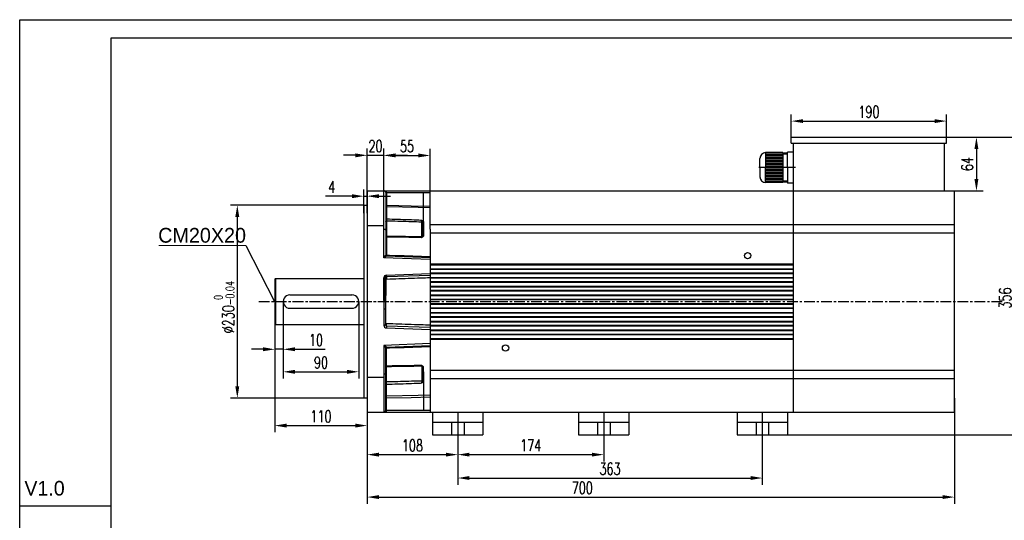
# Model space of a CAD drawing. Header units: inches. Extents: x -11650 to 8431, y -15911 to -4411.
# Tile 6 of 17: x -9479 to -8305, y -15212 to -14615. Entities that reach past the tile are written whole.
import ezdxf

# ---------------------------------------------------------------- set-up
doc = ezdxf.new("R2010")
doc.units = ezdxf.units.IN
doc.header["$MEASUREMENT"] = 0
doc.linetypes.add('CENTERX2', pattern=[20.32, 12.7, -2.54, 2.54, -2.54])
doc.layers.add('1', color=1, linetype='Continuous')
doc.layers.add('尺寸线', color=7, linetype='Continuous')
doc.layers.add('实线', color=7, linetype='Continuous', lineweight=30)
doc.styles.add('SLDTEXTSTYLE0', font='txt')
doc.styles.add('wldj', font='txt.shx', dxfattribs={"width": 0.7, "bigfont": 'INTECAD.SHX'})
doc.dimstyles.new('半径标注', dxfattribs={"dimscale": 4, "dimtxt": 3.5, "dimasz": 3.5, "dimexe": 2, "dimexo": 0, "dimgap": 1, "dimtad": 1, "dimdec": 3, "dimdsep": 46, "dimtxsty": 'wldj', "dimcen": 0.09, "dimclrd": 1, "dimclre": 1, "dimclrt": 3, "dimazin": 2, "dimtfac": 0.7, "dimtdec": 3, "dimtmove": 0, "dimatfit": 3, "dimfxl": 1, "dimtzin": 0, "dimarcsym": 0})

# ---------------------------------------------------------------- blocks, each defined once
blk = doc.blocks.new('*D57')
at = {"color": 1, "lineweight": -2}
for p, q in [((-8364.8, -15066.7), (-8364.8, -15192.7)), ((-9064.8, -15074.8), (-9064.8, -15192.7)), ((-9050.8, -15184.7), (-8378.8, -15184.7))]:
    blk.add_line(p, q, dxfattribs=at)
at = {"color": 1}
for points in [[(-9050.8, -15182.4), (-9050.8, -15187), (-9064.8, -15184.7)], [(-8378.8, -15187), (-8378.8, -15182.4), (-8364.8, -15184.7)]]:
    blk.add_solid(points, dxfattribs=at)
at = {"layer": 'Defpoints', "color": 0}
for p in [(-8364.8, -15066.7), (-9064.8, -15074.8), (-8364.8, -15184.7)]:
    blk.add_point(p, dxfattribs=at)
at = {"color": 3, "insert": (-8808.4, -15173.7), "char_height": 14, "attachment_point": 5, "style": 'wldj'}
blk.add_mtext('700', dxfattribs=at)
blk = doc.blocks.new('*D58')
at = {"color": 1, "lineweight": -2}
for p, q in [((-8956.8, -15110.6), (-8956.8, -15170)), ((-8593.8, -15110.6), (-8593.8, -15170)), ((-8942.8, -15162), (-8607.8, -15162))]:
    blk.add_line(p, q, dxfattribs=at)
at = {"color": 1}
for points in [[(-8942.8, -15159.6), (-8942.8, -15164.3), (-8956.8, -15162)], [(-8607.8, -15164.3), (-8607.8, -15159.6), (-8593.8, -15162)]]:
    blk.add_solid(points, dxfattribs=at)
at = {"layer": 'Defpoints', "color": 0}
for p in [(-8956.8, -15110.6), (-8593.8, -15110.6), (-8593.8, -15162)]:
    blk.add_point(p, dxfattribs=at)
at = {"color": 3, "insert": (-8775.3, -15151), "char_height": 14, "attachment_point": 5, "style": 'wldj'}
blk.add_mtext('363', dxfattribs=at)
blk = doc.blocks.new('*D59')
at = {"color": 1, "lineweight": -2}
for p, q in [((-9044.8, -14819.6), (-9044.8, -14769.4)), ((-8989.8, -14819.6), (-8989.8, -14769.4)), ((-9030.8, -14777.4), (-9003.8, -14777.4))]:
    blk.add_line(p, q, dxfattribs=at)
at = {"color": 1}
for points in [[(-9030.8, -14775), (-9030.8, -14779.7), (-9044.8, -14777.4)], [(-9003.8, -14779.7), (-9003.8, -14775), (-8989.8, -14777.4)]]:
    blk.add_solid(points, dxfattribs=at)
at = {"layer": 'Defpoints', "color": 0}
for p in [(-8989.8, -14777.4), (-9044.8, -14819.6), (-8989.8, -14819.6)]:
    blk.add_point(p, dxfattribs=at)
at = {"color": 3, "insert": (-9017.3, -14766.4), "char_height": 14, "attachment_point": 5, "style": 'wldj'}
blk.add_mtext('55', dxfattribs=at)
blk = doc.blocks.new('*D60')
at = {"color": 1, "lineweight": -2}
for p, q in [((-9068.8, -14846.1), (-9068.8, -14817.9)), ((-9064.8, -14846.1), (-9064.8, -14817.9)), ((-9082.8, -14825.9), (-9114.5, -14825.9)), ((-9068.8, -14825.9), (-9064.8, -14825.9)), ((-9050.8, -14825.9), (-9036.8, -14825.9))]:
    blk.add_line(p, q, dxfattribs=at)
at = {"color": 1}
for points in [[(-9082.8, -14828.3), (-9082.8, -14823.6), (-9068.8, -14825.9)], [(-9050.8, -14823.6), (-9050.8, -14828.3), (-9064.8, -14825.9)]]:
    blk.add_solid(points, dxfattribs=at)
at = {"layer": 'Defpoints', "color": 0}
for p in [(-9064.8, -14825.9), (-9068.8, -14846.1), (-9064.8, -14846.1)]:
    blk.add_point(p, dxfattribs=at)
at = {"color": 3, "insert": (-9107, -14814.9), "char_height": 14, "attachment_point": 5, "style": 'wldj'}
blk.add_mtext('4', dxfattribs=at)
blk = doc.blocks.new('*D61')
at = {"color": 1, "lineweight": -2}
for p, q in [((-9174.8, -14951.6), (-9174.8, -15107.5)), ((-9064.8, -14951.6), (-9064.8, -15107.5)), ((-9160.8, -15099.5), (-9078.8, -15099.5))]:
    blk.add_line(p, q, dxfattribs=at)
at = {"color": 1}
for points in [[(-9160.8, -15097.1), (-9160.8, -15101.8), (-9174.8, -15099.5)], [(-9078.8, -15101.8), (-9078.8, -15097.1), (-9064.8, -15099.5)]]:
    blk.add_solid(points, dxfattribs=at)
at = {"layer": 'Defpoints', "color": 0}
for p in [(-9174.8, -14951.6), (-9064.8, -14951.6), (-9064.8, -15099.5)]:
    blk.add_point(p, dxfattribs=at)
at = {"color": 3, "insert": (-9119.8, -15088.5), "char_height": 14, "attachment_point": 5, "style": 'wldj'}
blk.add_mtext('110', dxfattribs=at)
blk = doc.blocks.new('*D53')
at = {"color": 1, "lineweight": -2}
for p, q in [((-9164.8, -14951.6), (-9164.8, -15043.3)), ((-9074.8, -14951.6), (-9074.8, -15043.3)), ((-9150.8, -15035.3), (-9088.8, -15035.3))]:
    blk.add_line(p, q, dxfattribs=at)
at = {"color": 1}
for points in [[(-9150.8, -15033), (-9150.8, -15037.7), (-9164.8, -15035.3)], [(-9088.8, -15037.7), (-9088.8, -15033), (-9074.8, -15035.3)]]:
    blk.add_solid(points, dxfattribs=at)
at = {"layer": 'Defpoints', "color": 0}
for p in [(-9164.8, -14951.6), (-9074.8, -14951.6), (-9074.8, -15035.3)]:
    blk.add_point(p, dxfattribs=at)
at = {"color": 3, "insert": (-9119.8, -15024.3), "char_height": 14, "attachment_point": 5, "style": 'wldj'}
blk.add_mtext('90', dxfattribs=at)
blk = doc.blocks.new('*D54')
at = {"color": 1, "lineweight": -2}
for p, q in [((-9174.8, -14951.6), (-9174.8, -15016.5)), ((-9164.8, -14951.6), (-9164.8, -15016.5)), ((-9188.8, -15008.5), (-9202.8, -15008.5)), ((-9164.8, -15008.5), (-9174.8, -15008.5)), ((-9150.8, -15008.5), (-9114.8, -15008.5))]:
    blk.add_line(p, q, dxfattribs=at)
at = {"color": 1}
for points in [[(-9188.8, -15010.8), (-9188.8, -15006.1), (-9174.8, -15008.5)], [(-9150.8, -15006.1), (-9150.8, -15010.8), (-9164.8, -15008.5)]]:
    blk.add_solid(points, dxfattribs=at)
at = {"layer": 'Defpoints', "color": 0}
for p in [(-9174.8, -14951.6), (-9164.8, -14951.6), (-9174.8, -15008.5)]:
    blk.add_point(p, dxfattribs=at)
at = {"color": 3, "insert": (-9125.8, -14997.5), "char_height": 14, "attachment_point": 5, "style": 'wldj'}
blk.add_mtext('10', dxfattribs=at)
blk = doc.blocks.new('*D62')
at = {"color": 1, "lineweight": -2}
for p, q in [((-9068.8, -14836.6), (-9227.5, -14836.6)), ((-9219.5, -14850.6), (-9219.5, -15052.6)), ((-9068.8, -15066.6), (-9227.5, -15066.6))]:
    blk.add_line(p, q, dxfattribs=at)
at = {"color": 1}
for points in [[(-9217.2, -14850.6), (-9221.9, -14850.6), (-9219.5, -14836.6)], [(-9221.9, -15052.6), (-9217.2, -15052.6), (-9219.5, -15066.6)]]:
    blk.add_solid(points, dxfattribs=at)
at = {"layer": 'Defpoints', "color": 0}
for p in [(-9068.8, -14836.6), (-9219.5, -15066.6), (-9068.8, -15066.6)]:
    blk.add_point(p, dxfattribs=at)
at = {"color": 3, "insert": (-9235.2, -14958.3), "char_height": 14, "attachment_point": 5, "rotation": 90, "style": 'wldj'}
blk.add_mtext('%%c230{\\H10;\\S 0^ -0.04;}', dxfattribs=at)
blk = doc.blocks.new('*D63')
at = {"color": 1, "lineweight": -2}
for p, q in [((-8559.3, -14755.6), (-8559.3, -14728.4)), ((-8545.3, -14736.4), (-8388.3, -14736.4)), ((-8374.3, -14755.6), (-8374.3, -14728.4))]:
    blk.add_line(p, q, dxfattribs=at)
at = {"color": 1}
for points in [[(-8545.3, -14734.1), (-8545.3, -14738.7), (-8559.3, -14736.4)], [(-8388.3, -14738.7), (-8388.3, -14734.1), (-8374.3, -14736.4)]]:
    blk.add_solid(points, dxfattribs=at)
at = {"layer": 'Defpoints', "color": 0}
for p in [(-8374.3, -14736.4), (-8559.3, -14755.6), (-8374.3, -14755.6)]:
    blk.add_point(p, dxfattribs=at)
at = {"color": 3, "insert": (-8466.8, -14725.4), "char_height": 14, "attachment_point": 5, "style": 'wldj'}
blk.add_mtext('190', dxfattribs=at)
blk = doc.blocks.new('*D64')
at = {"color": 1, "lineweight": -2}
for p, q in [((-8374.3, -14755.6), (-8330.6, -14755.6)), ((-8338.6, -14769.6), (-8338.6, -14805.6)), ((-8376.8, -14819.6), (-8330.6, -14819.6))]:
    blk.add_line(p, q, dxfattribs=at)
at = {"color": 1}
for points in [[(-8336.3, -14769.6), (-8341, -14769.6), (-8338.6, -14755.6)], [(-8341, -14805.6), (-8336.3, -14805.6), (-8338.6, -14819.6)]]:
    blk.add_solid(points, dxfattribs=at)
at = {"layer": 'Defpoints', "color": 0}
for p in [(-8374.3, -14755.6), (-8376.8, -14819.6), (-8338.6, -14819.6)]:
    blk.add_point(p, dxfattribs=at)
at = {"color": 3, "insert": (-8349.6, -14787.6), "char_height": 14, "attachment_point": 5, "rotation": 90, "style": 'wldj'}
blk.add_mtext('64', dxfattribs=at)
blk = doc.blocks.new('*D65')
at = {"color": 1, "lineweight": -2}
for p, q in [((-8387.9, -14755.6), (-8285.4, -14755.6)), ((-8293.4, -14769.6), (-8293.4, -15096.6)), ((-8601.3, -15110.6), (-8285.4, -15110.6))]:
    blk.add_line(p, q, dxfattribs=at)
at = {"color": 1}
for points in [[(-8291, -14769.6), (-8295.7, -14769.6), (-8293.4, -14755.6)], [(-8295.7, -15096.6), (-8291, -15096.6), (-8293.4, -15110.6)]]:
    blk.add_solid(points, dxfattribs=at)
at = {"layer": 'Defpoints', "color": 0}
for p in [(-8387.9, -14755.6), (-8601.3, -15110.6), (-8293.4, -15110.6)]:
    blk.add_point(p, dxfattribs=at)
at = {"color": 3, "insert": (-8304.4, -14947.4), "char_height": 14, "attachment_point": 5, "rotation": 90, "style": 'wldj'}
blk.add_mtext('356', dxfattribs=at)
blk = doc.blocks.new('*D69')
at = {"color": 1, "lineweight": -2}
for p, q in [((-9064.8, -15083.6), (-9064.8, -15142.1)), ((-8956.8, -15083.8), (-8956.8, -15142.1)), ((-9050.8, -15134.1), (-8970.8, -15134.1))]:
    blk.add_line(p, q, dxfattribs=at)
at = {"color": 1}
for points in [[(-9050.8, -15131.8), (-9050.8, -15136.4), (-9064.8, -15134.1)], [(-8970.8, -15136.4), (-8970.8, -15131.8), (-8956.8, -15134.1)]]:
    blk.add_solid(points, dxfattribs=at)
at = {"layer": 'Defpoints', "color": 0}
for p in [(-9064.8, -15083.6), (-8956.8, -15083.8), (-8956.8, -15134.1)]:
    blk.add_point(p, dxfattribs=at)
at = {"color": 3, "insert": (-9010.8, -15123.1), "char_height": 14, "attachment_point": 5, "style": 'wldj'}
blk.add_mtext('108', dxfattribs=at)
blk = doc.blocks.new('*D70')
at = {"color": 1, "lineweight": -2}
for p, q in [((-8956.8, -15110.6), (-8956.8, -15142.1)), ((-8782.8, -15110.6), (-8782.8, -15142.1)), ((-8942.8, -15134.1), (-8796.8, -15134.1))]:
    blk.add_line(p, q, dxfattribs=at)
at = {"color": 1}
for points in [[(-8942.8, -15131.8), (-8942.8, -15136.4), (-8956.8, -15134.1)], [(-8796.8, -15136.4), (-8796.8, -15131.8), (-8782.8, -15134.1)]]:
    blk.add_solid(points, dxfattribs=at)
at = {"layer": 'Defpoints', "color": 0}
for p in [(-8956.8, -15110.6), (-8782.8, -15110.6), (-8782.8, -15134.1)]:
    blk.add_point(p, dxfattribs=at)
at = {"color": 3, "insert": (-8869.8, -15123.1), "char_height": 14, "attachment_point": 5, "style": 'wldj'}
blk.add_mtext('174', dxfattribs=at)
blk = doc.blocks.new('*D71')
at = {"color": 1, "lineweight": -2}
for p, q in [((-9064.8, -14819.6), (-9064.8, -14769.2)), ((-9044.8, -14819.6), (-9044.8, -14769.2)), ((-9078.8, -14777.2), (-9092.8, -14777.2)), ((-9064.8, -14777.2), (-9044.8, -14777.2)), ((-9030.8, -14777.2), (-9016.8, -14777.2))]:
    blk.add_line(p, q, dxfattribs=at)
at = {"color": 1}
for points in [[(-9078.8, -14779.6), (-9078.8, -14774.9), (-9064.8, -14777.2)], [(-9030.8, -14774.9), (-9030.8, -14779.6), (-9044.8, -14777.2)]]:
    blk.add_solid(points, dxfattribs=at)
at = {"layer": 'Defpoints', "color": 0}
for p in [(-9044.8, -14777.2), (-9064.8, -14819.6), (-9044.8, -14819.6)]:
    blk.add_point(p, dxfattribs=at)
at = {"color": 3, "insert": (-9054.8, -14766.2), "char_height": 14, "attachment_point": 5, "style": 'wldj'}
blk.add_mtext('20', dxfattribs=at)

msp = doc.modelspace()

# ---------------------------------------------------------------- linework, layer by layer
for p, q in [((-9478.8777, -15911.2436), (-9478.8777, -14615.4843)), ((-9478.8777, -14615.4843), (-7646.4908, -14615.4843)), ((-8559.3358, -14755.5523), (-8374.3358, -14755.5523)), ((-8559.3358, -14762.5523), (-8374.3358, -14762.5523)), ((-9064.833, -14819.5523), (-8364.8328, -14819.5523)), ((-9064.833, -14819.5523), (-9064.833, -15083.5523)), ((-9068.833, -14836.5523), (-9064.833, -14836.5523)), ((-9068.833, -14836.5523), (-9068.833, -15066.5523)), ((-9044.8358, -14861.131), (-9064.833, -14861.131)), ((-9174.833, -14925.0523), (-9173.833, -14924.0523)), ((-9174.833, -14925.0523), (-9174.833, -14978.0523)), ((-9174.833, -14925.0523), (-9174.833, -14978.0523)), ((-9173.833, -14924.0523), (-9068.833, -14924.0523)), ((-9173.833, -14924.0523), (-9173.833, -14979.0523)), ((-9156.833, -14943.5523), (-9082.8243, -14943.5523)), ((-9156.833, -14959.5523), (-9082.6521, -14959.5502)), ((-9174.833, -14978.0523), (-9173.833, -14979.0523)), ((-9173.833, -14979.0523), (-9068.833, -14979.0523)), ((-9044.8358, -15041.9735), (-9064.833, -15041.9735)), ((-9068.833, -15066.5523), (-9064.833, -15066.5523)), ((-9064.833, -15083.5523), (-8926.833, -15083.5523)), ((-8989.8358, -15083.5523), (-8364.8328, -15083.5523)), ((-8986.833, -15083.5523), (-8986.833, -15110.5523)), ((-8956.833, -15083.7616), (-8956.833, -15137.3429)), ((-8926.833, -15083.5523), (-8926.833, -15110.5523)), ((-8812.833, -15083.5523), (-8812.833, -15110.5523)), ((-8782.833, -15083.5523), (-8782.833, -15117.5573)), ((-8782.833, -15083.5523), (-8782.833, -15114.5391)), ((-8752.833, -15083.5523), (-8752.833, -15110.5523)), ((-8623.833, -15083.5523), (-8623.833, -15110.5523)), ((-8593.833, -15083.5523), (-8593.833, -15117.5573)), ((-8563.833, -15083.5523), (-8563.833, -15110.5523)), ((-8986.833, -15095.5523), (-8926.833, -15095.5523)), ((-8964.333, -15095.5523), (-8964.333, -15110.5523)), ((-8949.333, -15095.5523), (-8949.333, -15110.5523)), ((-8812.833, -15095.5523), (-8752.833, -15095.5523)), ((-8790.333, -15095.5523), (-8790.333, -15110.5523)), ((-8775.333, -15095.5523), (-8775.333, -15110.5523)), ((-8623.833, -15095.5523), (-8563.833, -15095.5523)), ((-8601.333, -15095.5523), (-8601.333, -15110.5523)), ((-8586.333, -15095.5523), (-8586.333, -15110.5523)), ((-8986.833, -15110.5523), (-8926.833, -15110.5523)), ((-8812.833, -15110.5523), (-8752.833, -15110.5523)), ((-8623.833, -15110.5523), (-8563.833, -15110.5523)), ((-9478.8777, -15194.9944), (-9369.807, -15194.9944))]:
    msp.add_line(p, q)
at = {"color": 7, "linetype": 'Continuous', "lineweight": 30}
for p, q in [((-8559.3358, -14762.5523), (-8559.3358, -14755.5523)), ((-8374.3358, -14762.5523), (-8374.3358, -14755.5523)), ((-8556.8358, -14819.5523), (-8556.8358, -14762.5523)), ((-8376.8358, -14819.5523), (-8376.8358, -14762.5523)), ((-9044.8358, -14865.2889), (-9044.8358, -14819.5523)), ((-9044.8358, -14819.5523), (-8982.1358, -14819.5523)), ((-8989.8358, -14865.2889), (-8989.8358, -14819.5523)), ((-8556.8358, -15084.0907), (-8556.8358, -14819.5523)), ((-8556.8358, -15084.0907), (-8556.8358, -14819.5523)), ((-8364.8328, -15083.5523), (-8364.8328, -14819.5523)), ((-8364.8328, -15083.5523), (-8364.8328, -14819.5523)), ((-9042.6358, -14821.7523), (-9042.6358, -14865.9725)), ((-9042.6358, -14821.7523), (-9041.5742, -14821.7523)), ((-9041.5742, -14821.7523), (-9041.5742, -14836.6861)), ((-8989.8358, -14821.7523), (-9041.5742, -14821.7523)), ((-8997.5358, -14867.706), (-8997.5358, -14821.4178)), ((-9042.6358, -14836.6861), (-9041.5742, -14836.6861)), ((-9041.5742, -14838.6172), (-9041.5742, -14852.9369)), ((-9044.8358, -14899.3141), (-9044.8358, -14865.2889)), ((-9042.6358, -14865.9725), (-9042.6358, -14896.1273)), ((-8998.6742, -14857.6441), (-8998.6887, -14857.4548)), ((-8998.6742, -14873.6765), (-8998.6742, -14857.6441)), ((-8997.5648, -14856.5566), (-8997.5358, -14856.8066)), ((-8997.5358, -14856.8066), (-8997.5358, -14872.9644)), ((-8989.8358, -14859.7816), (-8364.8328, -14859.7816)), ((-8989.8358, -14865.2889), (-8989.8358, -15083.5523)), ((-9041.5742, -14874.6226), (-9041.5742, -14896.0793)), ((-8998.6887, -14873.7995), (-8998.6742, -14873.6765)), ((-8997.5358, -14872.9644), (-8997.5648, -14873.2576)), ((-8989.8358, -14869.7816), (-8364.8328, -14869.7816)), ((-8989.8358, -14901.5036), (-9044.8358, -14899.3141)), ((-9041.5742, -14897.2266), (-8989.8358, -14899.0334)), ((-8989.8358, -14906.7273), (-8556.8358, -14906.7273)), ((-8556.8358, -14907.2773), (-8989.8358, -14907.2773)), ((-8556.8358, -14907.9975), (-8989.8358, -14907.9975)), ((-8989.8358, -14912.3805), (-8556.8358, -14912.3805)), ((-8989.8358, -14912.7773), (-8556.8358, -14912.7773)), ((-8556.8358, -14913.3273), (-8989.8358, -14913.3273)), ((-9044.8358, -14942.5257), (-9044.8358, -14923.3772)), ((-9042.6358, -14923.3772), (-9044.8358, -14923.3772)), ((-9042.6358, -14923.3772), (-9042.6358, -14942.5257)), ((-9041.651, -14920.0792), (-8989.8358, -14918.2698)), ((-8989.8358, -14920.4712), (-9041.5742, -14922.2779)), ((-8989.8358, -14917.1773), (-8556.8358, -14917.1773)), ((-8556.8358, -14917.7273), (-8989.8358, -14917.7273)), ((-8556.8358, -14918.4071), (-8989.8358, -14918.4071)), ((-8989.8358, -14922.79), (-8556.8358, -14922.79)), ((-8989.8358, -14923.2273), (-8556.8358, -14923.2273)), ((-8556.8358, -14923.7773), (-8989.8358, -14923.7773)), ((-8989.8358, -14927.6273), (-8556.8358, -14927.6273)), ((-8556.8358, -14928.1773), (-8989.8358, -14928.1773)), ((-8556.8358, -14928.8166), (-8989.8358, -14928.8166)), ((-8989.8358, -14933.1996), (-8556.8358, -14933.1996)), ((-8989.8358, -14933.6773), (-8556.8358, -14933.6773)), ((-8556.8358, -14934.2273), (-8989.8358, -14934.2273)), ((-8989.8358, -14938.0773), (-8556.8358, -14938.0773)), ((-9042.6358, -14942.5257), (-9044.8358, -14942.5257)), ((-9042.6358, -14942.5257), (-9042.626, -14944.1885)), ((-8556.8358, -14938.6273), (-8989.8358, -14938.6273)), ((-8556.8358, -14939.2262), (-8989.8358, -14939.2262)), ((-8989.8358, -14943.6092), (-8556.8358, -14943.6092)), ((-8989.8358, -14944.1273), (-8556.8358, -14944.1273)), ((-8556.8358, -14944.6773), (-8989.8358, -14944.6773)), ((-8989.8358, -14948.5273), (-8556.8358, -14948.5273)), ((-8556.8358, -14949.0773), (-8989.8358, -14949.0773)), ((-8556.8358, -14949.6358), (-8989.8358, -14949.6358)), ((-9042.6358, -14960.5788), (-9044.8358, -14960.5788)), ((-9044.8358, -14960.5788), (-9044.8358, -14979.7273)), ((-9042.6358, -14960.5788), (-9042.626, -14958.916)), ((-9042.6358, -14979.7273), (-9042.6358, -14960.5788)), ((-8989.8358, -14954.0188), (-8556.8358, -14954.0188)), ((-8989.8358, -14954.5773), (-8556.8358, -14954.5773)), ((-8556.8358, -14955.1273), (-8989.8358, -14955.1273)), ((-8989.8358, -14958.9773), (-8556.8358, -14958.9773)), ((-8556.8358, -14959.5273), (-8989.8358, -14959.5273)), ((-8556.8358, -14960.0454), (-8989.8358, -14960.0454)), ((-8989.8358, -14964.4283), (-8556.8358, -14964.4283)), ((-8989.8358, -14965.0273), (-8556.8358, -14965.0273)), ((-8556.8358, -14965.5773), (-8989.8358, -14965.5773)), ((-8989.8358, -14969.4273), (-8556.8358, -14969.4273)), ((-8556.8358, -14969.9773), (-8989.8358, -14969.9773)), ((-8556.8358, -14970.4549), (-8989.8358, -14970.4549)), ((-9042.6358, -14979.7273), (-9044.8358, -14979.7273)), ((-9041.651, -14983.0253), (-8989.8358, -14984.8347)), ((-8989.8358, -14982.6334), (-9041.5742, -14980.8266)), ((-8989.8358, -14974.8379), (-8556.8358, -14974.8379)), ((-8989.8358, -14975.4773), (-8556.8358, -14975.4773)), ((-8556.8358, -14976.0273), (-8989.8358, -14976.0273)), ((-8989.8358, -14979.8773), (-8556.8358, -14979.8773)), ((-8556.8358, -14980.4273), (-8989.8358, -14980.4273)), ((-8556.8358, -14980.8645), (-8989.8358, -14980.8645)), ((-8989.8358, -14985.2475), (-8556.8358, -14985.2475)), ((-8989.8358, -14985.9273), (-8556.8358, -14985.9273)), ((-8556.8358, -14986.4773), (-8989.8358, -14986.4773)), ((-8989.8358, -14990.3273), (-8556.8358, -14990.3273)), ((-8556.8358, -14990.8773), (-8989.8358, -14990.8773)), ((-8556.8358, -14991.2741), (-8989.8358, -14991.2741)), ((-8989.8358, -14995.6571), (-8556.8358, -14995.6571)), ((-8989.8358, -14996.3773), (-8556.8358, -14996.3773)), ((-8556.8358, -14996.9273), (-8989.8358, -14996.9273)), ((-8989.8358, -15001.6009), (-9044.8358, -15003.7905)), ((-9044.8358, -15003.7905), (-9044.8358, -15037.8156)), ((-9042.6358, -15037.132), (-9042.6358, -15006.9772)), ((-9041.5742, -15005.8779), (-8989.8358, -15004.0712)), ((-9041.5742, -15028.482), (-9041.5742, -15007.0252)), ((-8998.6887, -15029.305), (-8998.6742, -15029.4281)), ((-8998.6742, -15029.4281), (-8998.6742, -15045.4605)), ((-8997.5358, -15030.1402), (-8997.5648, -15029.847)), ((-8997.5358, -15046.298), (-8997.5358, -15030.1402)), ((-9044.8358, -15037.8156), (-9044.8358, -15083.5523)), ((-9042.6358, -15081.3523), (-9042.6358, -15037.132)), ((-8997.5358, -15035.3985), (-8997.5358, -15081.6868)), ((-8989.8358, -15033.323), (-8364.8328, -15033.323)), ((-8989.8358, -15043.323), (-8364.8328, -15043.323)), ((-9041.5742, -15064.4874), (-9041.5742, -15050.1676)), ((-8998.6742, -15045.4605), (-8998.6887, -15045.6498)), ((-8997.5648, -15046.5479), (-8997.5358, -15046.298)), ((-9042.6358, -15066.4184), (-9041.5742, -15066.4184)), ((-9041.5742, -15081.3523), (-9041.5742, -15066.4184)), ((-9044.8358, -15083.5523), (-8982.1358, -15083.5523)), ((-9042.6358, -15081.3523), (-9041.5742, -15081.3523)), ((-8989.8358, -15081.3523), (-9041.5742, -15081.3523))]:
    msp.add_line(p, q, dxfattribs=at)
at = {"color": 8, "linetype": 'Continuous', "lineweight": 30}
for p, q in [((-9041.5358, -14855.6233), (-9041.5358, -14874.03)), ((-8999.7742, -14874.5462), (-8999.7742, -14857.1502)), ((-9041.5358, -15047.4812), (-9041.5358, -15029.0745)), ((-8999.7742, -15028.5583), (-8999.7742, -15045.9543))]:
    msp.add_line(p, q, dxfattribs=at)
at = {"color": 1, "linetype": 'CENTERX2'}
for p, q in [((-9193.925, -14951.5523), (-9029.833, -14951.5523)), ((-9153.6401, -14951.5523), (-8307.5283, -14951.5523))]:
    msp.add_line(p, q, dxfattribs=at)
at = {"color": 7, "linetype": 'Continuous', "lineweight": 30, "flags": 128}
for points in [[(-9041.5742, -14836.6861), (-9012.3581, -14837.2938), (-8989.8358, -14837.7645)], [(-8989.8358, -14839.8654), (-8989.8358, -14839.8654), (-9004.1177, -14839.4023), (-9041.5742, -14838.6172)], [(-9042.6358, -14856.1087), (-9042.6147, -14856.014), (-9042.5521, -14855.923), (-9042.4504, -14855.839), (-9042.3136, -14855.7655), (-9042.1469, -14855.7051), (-9041.9568, -14855.6602), (-9041.7504, -14855.6326), (-9041.5358, -14855.6233)], [(-9042.6358, -14873.9327), (-9042.6156, -14874.0644), (-9042.5557, -14874.1913), (-9042.4583, -14874.3086), (-9042.3271, -14874.4122), (-9042.1667, -14874.4981), (-9041.9832, -14874.5633), (-9041.7833, -14874.6053), (-9041.5742, -14874.6226)], [(-8998.6887, -14873.7995), (-8998.6562, -14873.6669), (-8998.5844, -14873.5455), (-8998.476, -14873.4398), (-8998.3351, -14873.3539), (-8998.1669, -14873.2908), (-8997.9776, -14873.2529), (-8997.7744, -14873.2417), (-8997.5648, -14873.2576)], [(-8997.5358, -14872.9644), (-8997.7557, -14872.9737), (-8997.9684, -14873.0113), (-8998.1652, -14873.0755), (-8998.3383, -14873.1639), (-8998.4807, -14873.2729), (-8998.5868, -14873.3981), (-8998.6521, -14873.5344), (-8998.6742, -14873.6765)], [(-9044.8358, -14899.3141), (-9044.4538, -14898.7607), (-9044.0834, -14898.2241), (-9043.7358, -14897.7207), (-9043.4217, -14897.2657), (-9043.1505, -14896.8729), (-9042.9306, -14896.5543), (-9042.7685, -14896.3195), (-9042.6692, -14896.1757), (-9042.6358, -14896.1273)], [(-9041.5742, -14897.2266), (-9041.6369, -14897.2667), (-9041.8225, -14897.3855), (-9042.1239, -14897.5784), (-9042.5295, -14897.838), (-9043.0238, -14898.1544), (-9043.5876, -14898.5152), (-9044.1995, -14898.9068), (-9044.8358, -14899.3141)], [(-9042.6358, -14895.5536), (-9042.6156, -14895.654), (-9042.5557, -14895.7507), (-9042.4583, -14895.8401), (-9042.3271, -14895.919), (-9042.1667, -14895.9845), (-9041.9832, -14896.0341), (-9041.7833, -14896.0661), (-9041.5742, -14896.0793)], [(-9041.5742, -14896.0793), (-9038.2394, -14896.1948), (-9020.6538, -14896.8041), (-8989.8358, -14897.8716)], [(-9041.5742, -14925.0839), (-9041.7833, -14925.0762), (-9041.9832, -14925.0578), (-9042.1667, -14925.0291), (-9042.3271, -14924.9913), (-9042.4583, -14924.9457), (-9042.5557, -14924.894), (-9042.6156, -14924.8382), (-9042.6358, -14924.7802)], [(-9041.5742, -14922.2779), (-9041.5757, -14922.2357), (-9041.58, -14922.1105), (-9041.5871, -14921.9074), (-9041.5967, -14921.6339), (-9041.6083, -14921.3008), (-9041.6216, -14920.9206), (-9041.636, -14920.5082), (-9041.651, -14920.0792)], [(-9041.5742, -14978.0207), (-9041.7833, -14978.0283), (-9041.9832, -14978.0468), (-9042.1667, -14978.0755), (-9042.3271, -14978.1133), (-9042.4583, -14978.1589), (-9042.5557, -14978.2105), (-9042.6156, -14978.2664), (-9042.6358, -14978.3243)], [(-9041.5742, -14980.8266), (-9041.5757, -14980.8689), (-9041.58, -14980.994), (-9041.5871, -14981.1972), (-9041.5967, -14981.4706), (-9041.6083, -14981.8038), (-9041.6216, -14982.1839), (-9041.636, -14982.5964), (-9041.651, -14983.0253)], [(-9041.5742, -15005.8779), (-9041.6369, -15005.8378), (-9041.8225, -15005.719), (-9042.1239, -15005.5261), (-9042.5295, -15005.2665), (-9043.0238, -15004.9502), (-9043.5876, -15004.5893), (-9044.1995, -15004.1977), (-9044.8358, -15003.7905)], [(-9044.8358, -15003.7905), (-9044.4538, -15004.3438), (-9044.0834, -15004.8804), (-9043.7358, -15005.3839), (-9043.4217, -15005.8389), (-9043.1505, -15006.2317), (-9042.9306, -15006.5503), (-9042.7685, -15006.7851), (-9042.6692, -15006.9288), (-9042.6358, -15006.9772)], [(-9042.6358, -15007.5509), (-9042.6156, -15007.4505), (-9042.5557, -15007.3539), (-9042.4583, -15007.2644), (-9042.3271, -15007.1855), (-9042.1667, -15007.12), (-9041.9832, -15007.0704), (-9041.7833, -15007.0384), (-9041.5742, -15007.0252)], [(-9041.5742, -15007.0252), (-9038.2394, -15006.9097), (-9020.6538, -15006.3005), (-8989.8358, -15005.2329)], [(-9042.6358, -15029.1719), (-9042.6156, -15029.0402), (-9042.5557, -15028.9133), (-9042.4583, -15028.7959), (-9042.3271, -15028.6924), (-9042.1667, -15028.6064), (-9041.9832, -15028.5413), (-9041.7833, -15028.4993), (-9041.5742, -15028.482)], [(-8998.6887, -15029.305), (-8998.6562, -15029.4376), (-8998.5844, -15029.559), (-8998.476, -15029.6647), (-8998.3351, -15029.7507), (-8998.1669, -15029.8138), (-8997.9776, -15029.8516), (-8997.7744, -15029.8628), (-8997.5648, -15029.847)], [(-8997.5358, -15030.1402), (-8997.7557, -15030.1308), (-8997.9684, -15030.0933), (-8998.1652, -15030.029), (-8998.3383, -15029.9406), (-8998.4807, -15029.8317), (-8998.5868, -15029.7065), (-8998.6521, -15029.5701), (-8998.6742, -15029.4281)], [(-9042.6358, -15046.9958), (-9042.6147, -15047.0905), (-9042.5521, -15047.1816), (-9042.4504, -15047.2655), (-9042.3136, -15047.3391), (-9042.1469, -15047.3994), (-9041.9568, -15047.4443), (-9041.7504, -15047.4719), (-9041.5358, -15047.4812)], [(-8989.8358, -15063.2392), (-8989.8358, -15063.2392), (-9004.1177, -15063.7022), (-9041.5742, -15064.4874)], [(-9041.5742, -15066.4184), (-9012.3581, -15065.8108), (-8989.8358, -15065.3401)]]:
    msp.add_lwpolyline(points, dxfattribs=at)
at = {"lineweight": 0, "extrusion": (0, 1, 0), "elevation": -14884.8842}
msp.add_lwpolyline([(9312.934, 0), (9209.5034, 0)], dxfattribs=at)
at = {"color": 7, "linetype": 'Continuous', "lineweight": 30}
for centre in [(-8611.3358, -14896.8273), (-8899.8358, -15006.8273)]:
    msp.add_circle(centre, 3.74, dxfattribs=at)
for centre, radius, start, end in [((-9041.6039, -14837.5834), 1.0342, 183.7842451, 271.644252), ((-9041.6531, -14851.9484), 0.9916, 187.6848215, 274.5622165), ((-8999.5816, -14858.5507), 1.4137, 50.8275383, 97.8296364), ((-8997.5722, -14857.6996), 1.143, 89.6289997, 167.6314118), ((-8997.6803, -14857.8026), 1.0065, 81.7479371, 170.9347687), ((-9041.5358, -14872.7038), 1.1, 180.0144292, 269.3835349), ((-8999.7742, -14873.4462), 1.1, 269.3428303, 311.4900032), ((-9041.5358, -14896.1273), 1.1, 180, 268), ((-9041.5358, -14923.3772), 3.3, 92, 180), ((-9041.5358, -14923.3772), 1.1, 92, 180), ((-9041.5358, -14979.7273), 3.3, 180, 268), ((-9041.5358, -14979.7273), 1.1, 180, 268), ((-9041.5358, -15006.9772), 1.1, 92, 180), ((-9041.5358, -15030.4008), 1.1, 90.6164651, 179.9855708), ((-8999.7742, -15029.6583), 1.1, 48.5099968, 90.6571697), ((-9041.6531, -15051.1561), 0.9916, 85.4377835, 172.3151785), ((-8999.5816, -15044.5538), 1.4137, 262.1703636, 309.1724617), ((-8997.5722, -15045.4049), 1.143, 192.3685882, 270.3710003), ((-8997.6803, -15045.3019), 1.0065, 189.0652313, 278.2520629), ((-9041.6039, -15065.5211), 1.0342, 88.355748, 176.2157549)]:
    msp.add_arc(centre, radius, start, end, dxfattribs=at)
for centre, start, end in [((-9156.833, -14951.5523), 89.9999963, 270.0031603), ((-9082.833, -14951.5523), 268.707364, 90.0625023)]:
    msp.add_arc(centre, 8, start, end)
at = {"color": 8, "linetype": 'Continuous', "lineweight": 30}
msp.add_ellipse((-9044.8358, -14821.7523), major_axis=(-3.2616, 0), ratio=0.674513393, start_param=3.141592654, end_param=4.438982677, dxfattribs=at)
at = {"color": 8, "linetype": 'Continuous', "lineweight": 30, "extrusion": (0, 0, -1)}
msp.add_ellipse((-9044.8358, -15081.3523), major_axis=(3.2616, 0), ratio=0.674513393, start_param=0, end_param=1.297390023, dxfattribs=at)
at = {"color": 7, "linetype": 'Continuous', "lineweight": 30}
for points, knots in [([(-9044.8358, -14819.5523), (-9044.5966, -14819.5751), (-9044.1184, -14819.6207), (-9043.4792, -14819.9743), (-9042.9787, -14820.499), (-9042.6955, -14821.1179), (-9042.6361, -14821.5543), (-9042.6358, -14821.7481), (-9042.6358, -14821.7523)], [0, 0, 0, 0, 0.202722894, 0.405307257, 0.611799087, 0.827090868, 0.996296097, 1, 1, 1, 1]), ([(-9041.5742, -14836.6861), (-9041.5763, -14836.9334), (-9041.5806, -14837.428), (-9041.5808, -14838.0847), (-9041.5776, -14838.4517), (-9041.5746, -14838.5953), (-9041.5742, -14838.6172)], [0, 0, 0, 0, 0.314553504, 0.62913458, 0.943629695, 1, 1, 1, 1]), ([(-9041.5742, -14852.9369), (-9032.7578, -14853.2237), (-9015.1575, -14853.7963), (-8997.5578, -14854.4079), (-8999.8111, -14854.8397)], [0, 0, 0, 0, 0.500922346, 1, 1, 1, 1]), ([(-9041.5742, -14852.9369), (-9041.5728, -14853.111), (-9041.57, -14853.4597), (-9041.5608, -14854.1669), (-9041.5491, -14854.9234), (-9041.5402, -14855.39), (-9041.5358, -14855.6233)], [0, 0, 0, 0, 0.24947962, 0.499548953, 0.749754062, 1, 1, 1, 1]), ([(-8999.7805, -14856.8211), (-8997.5578, -14856.8868), (-9015.1576, -14856.3613), (-9032.7578, -14855.8689), (-9041.5358, -14855.6233)], [0, 0, 0, 0, 0.501257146, 1, 1, 1, 1]), ([(-8999.8126, -14854.7131), (-8999.8099, -14854.7144), (-8999.6081, -14854.811), (-8999.2129, -14854.9944), (-8998.8504, -14855.2011), (-8998.6742, -14855.3015)], [0, 0, 0, 0, 0.0068298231, 0.517148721, 1, 1, 1, 1]), ([(-8998.6887, -14857.4548), (-8998.6934, -14857.4266), (-8998.7277, -14857.2202), (-8998.9059, -14856.728), (-8999.2629, -14855.9248), (-8999.568, -14855.1931), (-8999.7545, -14854.8188), (-8999.8115, -14854.7151), (-8999.8126, -14854.7131)], [0, 0, 0, 0, 0.029357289, 0.215417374, 0.501159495, 0.847713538, 0.996968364, 1, 1, 1, 1]), ([(-8999.7742, -14857.1502), (-8999.7769, -14857.0072), (-8999.7843, -14856.6261), (-8999.7955, -14855.9717), (-8999.8065, -14855.2516), (-8999.8105, -14854.8944), (-8999.8126, -14854.7131)], [0, 0, 0, 0, 0.165389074, 0.440859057, 0.71626344, 1, 1, 1, 1]), ([(-8998.6742, -14855.3015), (-8998.6656, -14855.3068), (-8998.3845, -14855.4798), (-8997.926, -14855.8328), (-8997.6361, -14856.2871), (-8997.574, -14856.5216), (-8997.5648, -14856.5566)], [0, 0, 0, 0, 0.0156917, 0.511587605, 0.927016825, 1, 1, 1, 1]), ([(-9044.8358, -14865.2889), (-9044.5966, -14865.296), (-9044.1184, -14865.3101), (-9043.4792, -14865.4197), (-9042.9787, -14865.5825), (-9042.6955, -14865.7749), (-9042.6361, -14865.9108), (-9042.6358, -14865.9712), (-9042.6358, -14865.9725)], [0, 0, 0, 0, 0.202722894, 0.405307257, 0.611799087, 0.827090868, 0.996296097, 1, 1, 1, 1]), ([(-8999.8114, -14875.2413), (-8997.5576, -14875.2481), (-9015.1573, -14875.0264), (-9032.7576, -14874.7573), (-9041.5742, -14874.6226)], [0, 0, 0, 0, 0.4990670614, 1, 1, 1, 1]), ([(-8999.7742, -14874.4077), (-8999.7742, -14874.4077), (-9008.2507, -14874.3113), (-9025.852, -14874.0385), (-9041.5522, -14873.7952)], [0, 0, 0, 0, 0.108013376, 1, 1, 1, 1]), ([(-8997.5648, -14873.2576), (-8997.5957, -14873.3716), (-8997.6856, -14873.7025), (-8998.0402, -14874.2044), (-8998.6824, -14874.7412), (-8999.3108, -14875.0926), (-8999.7113, -14875.3046), (-8999.8099, -14875.3573), (-8999.8126, -14875.3587)], [0, 0, 0, 0, 0.124343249, 0.360784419, 0.600176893, 0.901374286, 0.997333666, 1, 1, 1, 1]), ([(-8999.041, -14874.268), (-8999.007, -14874.237), (-8998.8959, -14874.1356), (-8998.756, -14873.9959), (-8998.7048, -14873.8464), (-8998.6887, -14873.7995)], [0, 0, 0, 0, 0.232536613, 0.75907786, 1, 1, 1, 1]), ([(-9041.5742, -14896.0793), (-9041.5763, -14896.2848), (-9041.5806, -14896.6959), (-9041.5808, -14897.0914), (-9041.5776, -14897.2202), (-9041.5746, -14897.2258), (-9041.5742, -14897.2266)], [0, 0, 0, 0, 0.314553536, 0.629133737, 0.943631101, 1, 1, 1, 1]), ([(-9044.6905, -14922.4088), (-9044.6498, -14924.1297), (-9044.5011, -14930.2483), (-9044.2011, -14940.7748), (-9044.7136, -14951.7733), (-9044.8053, -14958.3787), (-9044.8358, -14960.5788)], [0.1413538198, 0.1413538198, 0.1413538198, 0.1413538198, 0.2575003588, 0.5542820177, 0.8515408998, 1, 1, 1, 1]), ([(-9041.5742, -14922.2779), (-9041.5795, -14922.3024), (-9041.5901, -14922.3514), (-9041.5987, -14922.7308), (-9041.6005, -14923.2894), (-9041.595, -14923.9847), (-9041.585, -14924.61), (-9041.5769, -14924.9668), (-9041.5742, -14925.0839)], [0, 0, 0, 0, 0.18231886, 0.364718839, 0.546952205, 0.729024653, 0.911085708, 1, 1, 1, 1]), ([(-8989.8358, -14923.3123), (-8992.1717, -14923.3923), (-9011.9842, -14924.0705), (-9031.7973, -14924.749), (-9041.5742, -14925.0839)], [0, 0, 0, 0, 0.506545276, 1, 1, 1, 1]), ([(-9044.6905, -14980.6958), (-9044.6498, -14978.9748), (-9044.5011, -14972.8562), (-9044.2011, -14962.3297), (-9044.7136, -14951.3313), (-9044.8053, -14944.7259), (-9044.8358, -14942.5257)], [0.1413538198, 0.1413538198, 0.1413538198, 0.1413538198, 0.2575003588, 0.5542820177, 0.8515408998, 1, 1, 1, 1]), ([(-9041.5742, -14980.8266), (-9041.5795, -14980.8021), (-9041.5901, -14980.7531), (-9041.5987, -14980.3737), (-9041.6005, -14979.8151), (-9041.595, -14979.1198), (-9041.585, -14978.4946), (-9041.5769, -14978.1378), (-9041.5742, -14978.0207)], [0, 0, 0, 0, 0.18231886, 0.364718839, 0.546952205, 0.729024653, 0.911085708, 1, 1, 1, 1]), ([(-8989.8358, -14979.7922), (-8992.1717, -14979.7123), (-9011.9842, -14979.034), (-9031.7973, -14978.3555), (-9041.5742, -14978.0207)], [0, 0, 0, 0, 0.506545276, 1, 1, 1, 1]), ([(-9041.5742, -15007.0252), (-9041.5763, -15006.8197), (-9041.5806, -15006.4086), (-9041.5808, -15006.0132), (-9041.5776, -15005.8843), (-9041.5746, -15005.8788), (-9041.5742, -15005.8779)], [0, 0, 0, 0, 0.314553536, 0.629133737, 0.943631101, 1, 1, 1, 1]), ([(-8999.8114, -15027.8632), (-8997.5576, -15027.8565), (-9015.1573, -15028.0781), (-9032.7576, -15028.3472), (-9041.5742, -15028.482)], [0, 0, 0, 0, 0.4990670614, 1, 1, 1, 1]), ([(-8999.7742, -15028.6968), (-8999.7742, -15028.6968), (-9008.2507, -15028.7932), (-9025.852, -15029.066), (-9041.5522, -15029.3094)], [0, 0, 0, 0, 0.108013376, 1, 1, 1, 1]), ([(-8997.5648, -15029.847), (-8997.5957, -15029.7329), (-8997.6856, -15029.402), (-8998.0402, -15028.9001), (-8998.6824, -15028.3634), (-8999.3108, -15028.012), (-8999.7113, -15027.7999), (-8999.8099, -15027.7473), (-8999.8126, -15027.7458)], [0, 0, 0, 0, 0.124343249, 0.360784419, 0.600176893, 0.901374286, 0.997333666, 1, 1, 1, 1]), ([(-8999.041, -15028.8365), (-8999.007, -15028.8676), (-8998.8959, -15028.9689), (-8998.756, -15029.1087), (-8998.7048, -15029.2581), (-8998.6887, -15029.305)], [0, 0, 0, 0, 0.232536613, 0.75907786, 1, 1, 1, 1]), ([(-9044.8358, -15037.8156), (-9044.5966, -15037.8086), (-9044.1184, -15037.7944), (-9043.4792, -15037.6849), (-9042.9787, -15037.5221), (-9042.6955, -15037.3297), (-9042.6361, -15037.1938), (-9042.6358, -15037.1333), (-9042.6358, -15037.132)], [0, 0, 0, 0, 0.202722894, 0.405307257, 0.611799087, 0.827090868, 0.996296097, 1, 1, 1, 1]), ([(-9041.5742, -15050.1676), (-9041.5728, -15049.9935), (-9041.57, -15049.6449), (-9041.5608, -15048.9376), (-9041.5491, -15048.1812), (-9041.5402, -15047.7146), (-9041.5358, -15047.4812)], [0, 0, 0, 0, 0.24947962, 0.499548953, 0.749754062, 1, 1, 1, 1]), ([(-9041.5742, -15050.1676), (-9032.7578, -15049.8808), (-9015.1575, -15049.3083), (-8997.5578, -15048.6967), (-8999.8111, -15048.2648)], [0, 0, 0, 0, 0.500922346, 1, 1, 1, 1]), ([(-8999.7805, -15046.2835), (-8997.5578, -15046.2177), (-9015.1576, -15046.7432), (-9032.7578, -15047.2357), (-9041.5358, -15047.4812)], [0, 0, 0, 0, 0.501257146, 1, 1, 1, 1]), ([(-8998.6887, -15045.6498), (-8998.6934, -15045.6779), (-8998.7277, -15045.8844), (-8998.9059, -15046.3765), (-8999.2629, -15047.1797), (-8999.568, -15047.9115), (-8999.7545, -15048.2857), (-8999.8115, -15048.3894), (-8999.8126, -15048.3915)], [0, 0, 0, 0, 0.029357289, 0.215417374, 0.501159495, 0.847713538, 0.996968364, 1, 1, 1, 1]), ([(-8999.7742, -15045.9543), (-8999.7769, -15046.0973), (-8999.7843, -15046.4784), (-8999.7955, -15047.1328), (-8999.8065, -15047.853), (-8999.8105, -15048.2102), (-8999.8126, -15048.3915)], [0, 0, 0, 0, 0.165389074, 0.440859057, 0.71626344, 1, 1, 1, 1]), ([(-8999.8126, -15048.3915), (-8999.8099, -15048.3902), (-8999.6081, -15048.2936), (-8999.2129, -15048.1101), (-8998.8504, -15047.9035), (-8998.6742, -15047.803)], [0, 0, 0, 0, 0.0068298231, 0.517148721, 1, 1, 1, 1]), ([(-8998.6742, -15047.803), (-8998.6656, -15047.7977), (-8998.3845, -15047.6247), (-8997.926, -15047.2718), (-8997.6361, -15046.8174), (-8997.574, -15046.583), (-8997.5648, -15046.5479)], [0, 0, 0, 0, 0.0156917, 0.511587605, 0.927016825, 1, 1, 1, 1]), ([(-9041.5742, -15066.4184), (-9041.5763, -15066.1711), (-9041.5806, -15065.6765), (-9041.5808, -15065.0198), (-9041.5776, -15064.6528), (-9041.5746, -15064.5092), (-9041.5742, -15064.4874)], [0, 0, 0, 0, 0.314553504, 0.62913458, 0.943629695, 1, 1, 1, 1]), ([(-9044.8358, -15083.5523), (-9044.5966, -15083.5295), (-9044.1184, -15083.4838), (-9043.4792, -15083.1302), (-9042.9787, -15082.6055), (-9042.6955, -15081.9866), (-9042.6361, -15081.5503), (-9042.6358, -15081.3564), (-9042.6358, -15081.3523)], [0, 0, 0, 0, 0.202722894, 0.405307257, 0.611799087, 0.827090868, 0.996296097, 1, 1, 1, 1])]:
    msp.add_open_spline(points, degree=3, knots=knots, dxfattribs=at)
at = {"color": 8, "linetype": 'Continuous', "lineweight": 30}
for points, knots in [([(-9041.5529, -14873.8321), (-9041.5555, -14873.8311), (-9041.562, -14873.8288), (-9041.57, -14874.0964), (-9041.5728, -14874.4472), (-9041.5742, -14874.6226)], [0, 0, 0, 0, 0.2451260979, 0.622605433, 1, 1, 1, 1]), ([(-8999.8126, -14875.3587), (-8999.8115, -14875.3562), (-8999.7623, -14875.249), (-8999.7052, -14875.1321), (-8999.5182, -14874.784), (-8999.3133, -14874.5061), (-8999.1045, -14874.3236), (-8999.041, -14874.268)], [0, 0, 0, 0, 0.004660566, 0.202077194, 0.234191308, 0.766952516, 1, 1, 1, 1]), ([(-8999.8126, -14875.3587), (-8999.8114, -14875.2404), (-8999.8083, -14874.9417), (-8999.8, -14874.6167), (-8999.7917, -14874.5709), (-8999.7876, -14874.5482)], [0, 0, 0, 0, 0.2483259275, 0.6271487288, 1, 1, 1, 1]), ([(-9042.626, -14958.916), (-9042.618, -14957.2918), (-9042.5884, -14951.2698), (-9042.4233, -14940.7891), (-9042.5311, -14929.5057), (-9042.5846, -14922.6703), (-9042.6033, -14920.2547)], [0, 0, 0, 0, 0.1220468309, 0.4525016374, 0.7842433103, 0.965621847, 0.965621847, 0.965621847, 0.965621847]), ([(-9041.5529, -15029.2725), (-9041.5555, -15029.2734), (-9041.562, -15029.2757), (-9041.57, -15029.0081), (-9041.5728, -15028.6574), (-9041.5742, -15028.482)], [0, 0, 0, 0, 0.2451260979, 0.622605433, 1, 1, 1, 1]), ([(-8999.8126, -15027.7458), (-8999.8114, -15027.8641), (-8999.8083, -15028.1629), (-8999.8, -15028.4878), (-8999.7917, -15028.5336), (-8999.7876, -15028.5564)], [0, 0, 0, 0, 0.2483259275, 0.6271487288, 1, 1, 1, 1]), ([(-8999.8126, -15027.7458), (-8999.8115, -15027.7483), (-8999.7623, -15027.8556), (-8999.7052, -15027.9724), (-8999.5182, -15028.3205), (-8999.3133, -15028.5984), (-8999.1045, -15028.781), (-8999.041, -15028.8365)], [0, 0, 0, 0, 0.004660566, 0.202077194, 0.234191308, 0.766952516, 1, 1, 1, 1])]:
    msp.add_open_spline(points, degree=3, knots=knots, dxfattribs=at)
at = {"layer": '1'}
for p, q in [((-9369.807, -15889.4295), (-9369.807, -14637.2984)), ((-9369.807, -14637.2984), (-7668.3049, -14637.2984))]:
    msp.add_line(p, q, dxfattribs=at)
at = {"layer": '实线', "color": 0}
for p, q in [((-8563.7108, -14791.9006), (-8563.7108, -14773.3381)), ((-8556.8358, -14773.3381), (-8563.7108, -14773.3381)), ((-8596.7108, -14791.9006), (-8596.7108, -14780.9006)), ((-8569.2108, -14774.0256), (-8589.8358, -14774.0256)), ((-8589.8358, -14774.0256), (-8589.8358, -14791.9006)), ((-8569.2108, -14775.8131), (-8589.8358, -14775.8131)), ((-8569.2108, -14777.6006), (-8589.8358, -14777.6006)), ((-8569.2108, -14779.3881), (-8589.8358, -14779.3881)), ((-8569.2108, -14781.1756), (-8589.8358, -14781.1756)), ((-8569.2108, -14782.9631), (-8589.8358, -14782.9631)), ((-8569.2108, -14784.7506), (-8589.8358, -14784.7506)), ((-8569.2108, -14774.0256), (-8569.2108, -14809.7756)), ((-8563.7108, -14774.7131), (-8569.2108, -14774.7131)), ((-8596.7108, -14791.9006), (-8596.7108, -14802.9006)), ((-8569.2108, -14786.5381), (-8589.8358, -14786.5381)), ((-8569.2108, -14788.3256), (-8589.8358, -14788.3256)), ((-8569.2108, -14790.1131), (-8589.8358, -14790.1131)), ((-8589.8358, -14809.7756), (-8589.8358, -14791.9006)), ((-8569.2108, -14793.6881), (-8589.8358, -14793.6881)), ((-8569.2108, -14795.4756), (-8589.8358, -14795.4756)), ((-8569.2108, -14797.2631), (-8589.8358, -14797.2631)), ((-8563.7108, -14791.9006), (-8563.7108, -14810.4631)), ((-8569.2108, -14799.0506), (-8589.8358, -14799.0506)), ((-8569.2108, -14800.8381), (-8589.8358, -14800.8381)), ((-8569.2108, -14802.6256), (-8589.8358, -14802.6256)), ((-8569.2108, -14804.4131), (-8589.8358, -14804.4131)), ((-8569.2108, -14806.2006), (-8589.8358, -14806.2006)), ((-8569.2108, -14807.9881), (-8589.8358, -14807.9881)), ((-8563.7108, -14809.0881), (-8569.2108, -14809.0881)), ((-8569.2108, -14809.7756), (-8589.8358, -14809.7756)), ((-8556.8358, -14810.4631), (-8563.7108, -14810.4631))]:
    msp.add_line(p, q, dxfattribs=at)
for centre, start, end in [((-8589.8358, -14780.9006), 90, 180), ((-8589.8358, -14802.9006), 180, 270)]:
    msp.add_arc(centre, 6.875, start, end, dxfattribs=at)
at = {"layer": '尺寸线', "color": 0}
for p, q in [((-8563.7108, -14775.7444), (-8569.2108, -14775.7444)), ((-8554.2114, -14791.9006), (-8598.1527, -14791.9006)), ((-8563.7108, -14808.0569), (-8569.2108, -14808.0569))]:
    msp.add_line(p, q, dxfattribs=at)
at = {"layer": '尺寸线'}
msp.add_line((-9209.5034, -14884.8842), (-9175.2831, -14951.5523), dxfattribs=at)

# ---------------------------------------------------------------- texts
at = {"insert": (-9313.8168, -14863.7642), "char_height": 17.6, "width": 113.142857, "attachment_point": 1, "style": 'SLDTEXTSTYLE0'}
msp.add_mtext('CM20X20', dxfattribs=at)
at = {"layer": '尺寸线', "insert": (-9473.2579, -15165.4335), "char_height": 17.4513, "width": 109.070647, "attachment_point": 1}
msp.add_mtext('V1.0', dxfattribs=at)

# ---------------------------------------------------------------- dimensions: what is measured, and where the dimension line sits
dim = msp.add_linear_dim(base=(-8374.3358, -14736.4106), p1=(-8559.3358, -14755.5523), p2=(-8374.3358, -14755.5523), text='190', dimstyle='半径标注')
dim.commit()
dim.dimension.update_dxf_attribs({"geometry": '*D63', "text_midpoint": (-8466.8358, -14725.4106)})
dim = msp.add_linear_dim(base=(-9044.8358, -14777.2196), p1=(-9064.833, -14819.5523), p2=(-9044.8358, -14819.5523), dimstyle='半径标注', override={"dimdec": 1})
dim.commit()
dim.dimension.update_dxf_attribs({"geometry": '*D71', "text_midpoint": (-9054.8344, -14777.2196), "dimtype": 160})
for base, p1, p2, picture, middle in [((-8989.8358, -14777.3638), (-9044.8358, -14819.5523), (-8989.8358, -14819.5523), '*D59', (-9017.3358, -14766.3638)), ((-8956.833, -15134.1163), (-9064.833, -15083.5523), (-8956.833, -15083.7616), '*D69', (-9010.833, -15123.1163)), ((-8782.833, -15134.1163), (-8956.833, -15110.5523), (-8782.833, -15110.5523), '*D70', (-8869.833, -15123.1163))]:
    dim = msp.add_linear_dim(base=base, p1=p1, p2=p2, dimstyle='半径标注')
    dim.commit()
    dim.dimension.update_dxf_attribs({"geometry": picture, "text_midpoint": middle})
for base, p1, p2, text, picture, middle in [((-8293.3803, -15110.5523), (-8387.8892, -14755.5523), (-8601.333, -15110.5523), '356', '*D65', (-8293.3803, -14947.4288)), ((-9219.5233, -15066.5523), (-9068.833, -14836.5523), (-9068.833, -15066.5523), '%%c230{\\H10;\\S 0^ -0.04;}', '*D62', (-9219.5233, -14958.3121))]:
    dim = msp.add_linear_dim(base=base, p1=p1, p2=p2, angle=90, text=text, dimstyle='半径标注')
    dim.commit()
    dim.dimension.update_dxf_attribs({"geometry": picture, "text_midpoint": middle, "dimtype": 160})
dim = msp.add_linear_dim(base=(-8338.6204, -14819.5523), p1=(-8374.3358, -14755.5523), p2=(-8376.8358, -14819.5523), angle=90, dimstyle='半径标注')
dim.commit()
dim.dimension.update_dxf_attribs({"geometry": '*D64', "text_midpoint": (-8349.6204, -14787.5523)})
for base, p1, p2, picture, middle in [((-9064.833, -14825.9486), (-9068.833, -14846.085), (-9064.833, -14846.085), '*D60', (-9106.9542, -14825.9486)), ((-9174.833, -15008.4546), (-9164.833, -14951.5523), (-9174.833, -14951.5523), '*D54', (-9125.833, -15008.4546)), ((-9064.833, -15099.4661), (-9174.833, -14951.5523), (-9064.833, -14951.5523), '*D61', (-9119.833, -15099.4661)), ((-9074.833, -15035.3427), (-9164.833, -14951.5523), (-9074.833, -14951.5523), '*D53', (-9119.833, -15035.3427)), ((-8364.8328, -15184.7003), (-9064.833, -15074.8266), (-8364.8328, -15066.7197), '*D57', (-8808.356, -15184.7003)), ((-8593.833, -15161.9644), (-8956.833, -15110.5523), (-8593.833, -15110.5523), '*D58', (-8775.333, -15161.9644))]:
    dim = msp.add_linear_dim(base=base, p1=p1, p2=p2, dimstyle='半径标注')
    dim.commit()
    dim.dimension.update_dxf_attribs({"geometry": picture, "text_midpoint": middle, "dimtype": 160})

doc.saveas('drawing.dxf')
